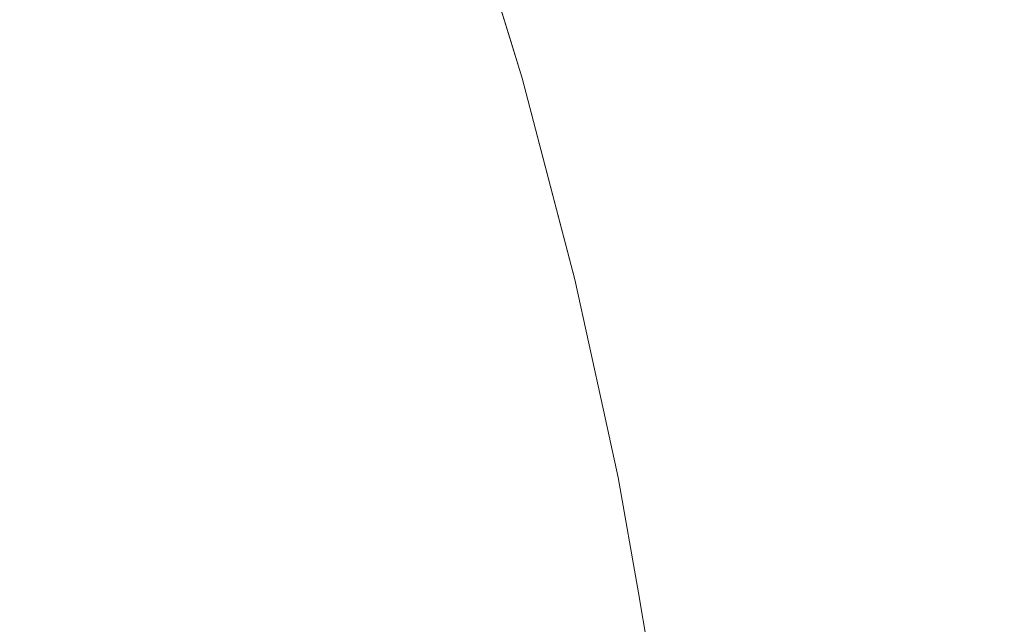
# Model space of a CAD drawing. Header units: centimetres. Extents: x -62 to 63, y 4 to 6.
# Tile 245 of 256: x -20.01276 to -20.00368, y 5.9072 to 5.91277. Entities that reach past the tile are written whole.
import ezdxf

# ---------------------------------------------------------------- set-up
doc = ezdxf.new("R2010")
doc.units = ezdxf.units.CM
doc.header["$LTSCALE"] = 2.54
doc.layers.add('Lucido design-1', color=7, linetype='Continuous')

# ---------------------------------------------------------------- blocks, each defined once
blk = doc.blocks.new('Gruppo-4-1')
at = {"color": 7, "linetype": 'Continuous', "lineweight": 9}
for points, invisible_edges in [([(-20.009262, 5.9125577, -2276.9315244), (-20.0095269, 5.9134281, -2276.9315244), (-20.0092152, 5.9134459, -2276.9299706), (-20.00895, 5.9125743, -2276.9299706)], 15), ([(-20.00895, 5.9125743, -2276.9299706), (-20.0092152, 5.9134459, -2276.9299706), (-20.0089599, 5.9134604, -2276.9284139), (-20.0086943, 5.9125879, -2276.9284139)], 15), ([(-20.0086943, 5.9125879, -2276.9284139), (-20.0089599, 5.9134604, -2276.9284139), (-20.0087611, 5.9134718, -2276.9268549), (-20.0084953, 5.9125985, -2276.9268549)], 15), ([(-20.0084953, 5.9125985, -2276.9268549), (-20.0087611, 5.9134718, -2276.9268549), (-20.008619, 5.9134799, -2276.9252942), (-20.0083531, 5.912606, -2276.9252942)], 15), ([(-20.0083531, 5.912606, -2276.9252942), (-20.008619, 5.9134799, -2276.9252942), (-20.0085337, 5.9134847, -2276.9237324), (-20.0082677, 5.9126106, -2276.9237324)], 15), ([(-20.0082677, 5.9126106, -2276.9237324), (-20.0085337, 5.9134847, -2276.9237324), (-20.008514, 5.9134836, -2276.92217), (-20.0082456, 5.9126101, -2276.92217)], 11), ([(-20.0081279, 5.9122274, -2276.72217), (-20.008514, 5.9134836, -2276.72217), (-20.0084763, 5.9134863, -2276.7205937), (-20.0082103, 5.9126121, -2276.7205955)], 14), ([(-20.0082456, 5.9126101, -2276.92217), (-20.008514, 5.9134836, -2276.92217), (-20.008514, 5.9134836, -2276.72217), (-20.0081279, 5.9122274, -2276.72217)], 10), ([(-20.0082103, 5.9126121, -2276.7205955), (-20.0084763, 5.9134863, -2276.7205937), (-20.0083894, 5.9134863, -2276.7190181), (-20.0081235, 5.9126121, -2276.7190216)], 15), ([(-20.0081235, 5.9126121, -2276.7190216), (-20.0083894, 5.9134863, -2276.7190181), (-20.0082448, 5.9134863, -2276.7174436), (-20.0079791, 5.9126121, -2276.7174489)], 15), ([(-20.0079791, 5.9126121, -2276.7174489), (-20.0082448, 5.9134863, -2276.7174436), (-20.0080425, 5.9134863, -2276.7158708), (-20.0077769, 5.9126121, -2276.7158779)], 15), ([(-20.0077769, 5.9126121, -2276.7158779), (-20.0080425, 5.9134863, -2276.7158708), (-20.0077825, 5.9134863, -2276.7143003), (-20.0075173, 5.9126121, -2276.7143092)], 15), ([(-20.0075173, 5.9126121, -2276.7143092), (-20.0077825, 5.9134863, -2276.7143003), (-20.0074653, 5.9134863, -2276.7127327), (-20.0072004, 5.9126121, -2276.7127433)], 15), ([(-20.0072004, 5.9126121, -2276.7127433), (-20.0074653, 5.9134863, -2276.7127327), (-20.0070909, 5.9134863, -2276.7111686), (-20.0068264, 5.9126121, -2276.7111809)], 15), ([(-20.0068264, 5.9126121, -2276.7111809), (-20.0070909, 5.9134863, -2276.7111686), (-20.0066596, 5.9134863, -2276.7096084), (-20.0063956, 5.9126121, -2276.7096225)], 15), ([(-20.0063956, 5.9126121, -2276.7096225), (-20.0066596, 5.9134863, -2276.7096084), (-20.0061717, 5.9134863, -2276.7080528), (-20.0059083, 5.9126121, -2276.7080687)], 15), ([(-20.0059083, 5.9126121, -2276.7080687), (-20.0061717, 5.9134863, -2276.7080528), (-20.0056277, 5.9134863, -2276.7065023), (-20.0053649, 5.9126121, -2276.7065199)], 15), ([(-20.0053649, 5.9126121, -2276.7065199), (-20.0056277, 5.9134863, -2276.7065023), (-20.0050278, 5.9134863, -2276.7049575), (-20.0047657, 5.9126121, -2276.7049768)], 15), ([(-20.0047657, 5.9126121, -2276.7049768), (-20.0050278, 5.9134863, -2276.7049575), (-20.0043726, 5.9134863, -2276.7034188), (-20.0041112, 5.9126121, -2276.7034399)], 15), ([(-20.0041112, 5.9126121, -2276.7034399), (-20.0043726, 5.9134863, -2276.7034188), (-20.0036625, 5.9134863, -2276.7018869), (-20.0034019, 5.9126121, -2276.7019097)], 15), ([(-20.0110694, 5.9124617, -2276.9377002), (-20.0113322, 5.9133253, -2276.9377002), (-20.0107978, 5.9133557, -2276.9361633), (-20.0105343, 5.9124901, -2276.9361633)], 15), ([(-20.0105343, 5.9124901, -2276.9361633), (-20.0107978, 5.9133557, -2276.9361633), (-20.0103185, 5.913383, -2276.9346213), (-20.0100545, 5.9125156, -2276.9346213)], 15), ([(-20.0100545, 5.9125156, -2276.9346213), (-20.0103185, 5.913383, -2276.9346213), (-20.0098948, 5.9134072, -2276.9330749), (-20.0096303, 5.9125382, -2276.9330749)], 15), ([(-20.0096303, 5.9125382, -2276.9330749), (-20.0098948, 5.9134072, -2276.9330749), (-20.0095269, 5.9134281, -2276.9315244), (-20.009262, 5.9125577, -2276.9315244)], 15), ([(62.9783782, 5.9100224, -2276.2226704), (62.9783782, 5.9132646, -2276.2230255), (-61.851453, 5.9132646, -2276.2230255), (-61.851453, 5.9089276, -2276.2225505)], 10), ([(-20.0123039, 5.912396, -2276.9407566), (-20.0125653, 5.913255, -2276.9407566), (-20.0119216, 5.9132917, -2276.9392315), (-20.0116594, 5.9124303, -2276.9392315)], 15), ([(-20.0116594, 5.9124303, -2276.9392315), (-20.0119216, 5.9132917, -2276.9392315), (-20.0113322, 5.9133253, -2276.9377002), (-20.0110694, 5.9124617, -2276.9377002)], 15), ([(-20.0130024, 5.9123589, -2276.9422751), (-20.013263, 5.9132153, -2276.9422751), (-20.0125653, 5.913255, -2276.9407566), (-20.0123039, 5.912396, -2276.9407566)], 15), ([(-20.0096303, 5.9125382, -2276.9330749), (-20.0093857, 5.9116749, -2276.9330749), (-20.0098104, 5.9116539, -2276.9346213), (-20.0100545, 5.9125156, -2276.9346213)], 15), ([(-20.009262, 5.9125577, -2276.9315244), (-20.0090171, 5.9116931, -2276.9315244), (-20.0093857, 5.9116749, -2276.9330749), (-20.0096303, 5.9125382, -2276.9330749)], 15), ([(-20.00895, 5.9125743, -2276.9299706), (-20.0087047, 5.9117085, -2276.9299706), (-20.0090171, 5.9116931, -2276.9315244), (-20.009262, 5.9125577, -2276.9315244)], 15), ([(-20.0086943, 5.9125879, -2276.9284139), (-20.0084488, 5.9117212, -2276.9284139), (-20.0087047, 5.9117085, -2276.9299706), (-20.00895, 5.9125743, -2276.9299706)], 15), ([(-20.0084953, 5.9125985, -2276.9268549), (-20.0082495, 5.911731, -2276.9268549), (-20.0084488, 5.9117212, -2276.9284139), (-20.0086943, 5.9125879, -2276.9284139)], 15), ([(-20.0083531, 5.912606, -2276.9252942), (-20.0081071, 5.911738, -2276.9252942), (-20.0082495, 5.911731, -2276.9268549), (-20.0084953, 5.9125985, -2276.9268549)], 15), ([(-20.0082677, 5.9126106, -2276.9237324), (-20.0080216, 5.9117423, -2276.9237324), (-20.0081071, 5.911738, -2276.9252942), (-20.0083531, 5.912606, -2276.9252942)], 15), ([(-20.0082456, 5.9126101, -2276.92217), (-20.0081279, 5.9122274, -2276.92217), (-20.0080216, 5.9117423, -2276.9237324), (-20.0082677, 5.9126106, -2276.9237324)], 14), ([(-20.0081279, 5.9122274, -2276.72217), (-20.0081279, 5.9122274, -2276.92217), (-20.0082456, 5.9126101, -2276.92217)], 9), ([(-20.0081235, 5.9126121, -2276.7190216), (-20.0078776, 5.9117437, -2276.7190249), (-20.0079642, 5.9117437, -2276.7205971), (-20.0082103, 5.9126121, -2276.7205955)], 15), ([(-20.0082103, 5.9126121, -2276.7205955), (-20.0079642, 5.9117437, -2276.7205971), (-20.0081279, 5.9122274, -2276.72217)], 11), ([(-20.0079791, 5.9126121, -2276.7174489), (-20.0077333, 5.9117437, -2276.7174538), (-20.0078776, 5.9117437, -2276.7190249), (-20.0081235, 5.9126121, -2276.7190216)], 15), ([(-20.0077769, 5.9126121, -2276.7158779), (-20.0075314, 5.9117437, -2276.7158844), (-20.0077333, 5.9117437, -2276.7174538), (-20.0079791, 5.9126121, -2276.7174489)], 15), ([(-20.0075173, 5.9126121, -2276.7143092), (-20.007272, 5.9117437, -2276.7143173), (-20.0075314, 5.9117437, -2276.7158844), (-20.0077769, 5.9126121, -2276.7158779)], 15), ([(-20.0072004, 5.9126121, -2276.7127433), (-20.0069554, 5.9117437, -2276.7127531), (-20.007272, 5.9117437, -2276.7143173), (-20.0075173, 5.9126121, -2276.7143092)], 15), ([(-20.0068264, 5.9126121, -2276.7111809), (-20.0065818, 5.9117437, -2276.7111923), (-20.0069554, 5.9117437, -2276.7127531), (-20.0072004, 5.9126121, -2276.7127433)], 15), ([(-20.0063956, 5.9126121, -2276.7096225), (-20.0061515, 5.9117437, -2276.7096355), (-20.0065818, 5.9117437, -2276.7111923), (-20.0068264, 5.9126121, -2276.7111809)], 15), ([(-20.0059083, 5.9126121, -2276.7080687), (-20.0056647, 5.9117437, -2276.7080833), (-20.0061515, 5.9117437, -2276.7096355), (-20.0063956, 5.9126121, -2276.7096225)], 15), ([(-20.0053649, 5.9126121, -2276.7065199), (-20.0051218, 5.9117437, -2276.7065362), (-20.0056647, 5.9117437, -2276.7080833), (-20.0059083, 5.9126121, -2276.7080687)], 15), ([(-20.0047657, 5.9126121, -2276.7049768), (-20.0045233, 5.9117437, -2276.7049947), (-20.0051218, 5.9117437, -2276.7065362), (-20.0053649, 5.9126121, -2276.7065199)], 15), ([(-20.0041112, 5.9126121, -2276.7034399), (-20.0038694, 5.9117437, -2276.7034593), (-20.0045233, 5.9117437, -2276.7049947), (-20.0047657, 5.9126121, -2276.7049768)], 15), ([(-20.0034019, 5.9126121, -2276.7019097), (-20.0031608, 5.9117437, -2276.7019307), (-20.0038694, 5.9117437, -2276.7034593), (-20.0041112, 5.9126121, -2276.7034399)], 15), ([(-20.0110694, 5.9124617, -2276.9377002), (-20.0108264, 5.9116037, -2276.9377002), (-20.011417, 5.9115746, -2276.9392315), (-20.0116594, 5.9124303, -2276.9392315)], 15), ([(-20.0105343, 5.9124901, -2276.9361633), (-20.0102907, 5.9116302, -2276.9361633), (-20.0108264, 5.9116037, -2276.9377002), (-20.0110694, 5.9124617, -2276.9377002)], 15), ([(-20.0100545, 5.9125156, -2276.9346213), (-20.0098104, 5.9116539, -2276.9346213), (-20.0102907, 5.9116302, -2276.9361633), (-20.0105343, 5.9124901, -2276.9361633)], 15), ([(-20.0123039, 5.912396, -2276.9407566), (-20.0120621, 5.9115427, -2276.9407566), (-20.0127613, 5.9115082, -2276.9422751), (-20.0130024, 5.9123589, -2276.9422751)], 15), ([(-20.0116594, 5.9124303, -2276.9392315), (-20.011417, 5.9115746, -2276.9392315), (-20.0120621, 5.9115427, -2276.9407566), (-20.0123039, 5.912396, -2276.9407566)], 15), ([(-20.0081279, 5.9122274, -2276.72217), (-20.0076415, 5.9103729, -2276.72217), (-20.0076415, 5.9103729, -2276.92217), (-20.0077743, 5.910879, -2276.92217)], 10), ([(-20.0077743, 5.910879, -2276.92217), (-20.0081279, 5.9122274, -2276.92217), (-20.0081279, 5.9122274, -2276.72217)], 10), ([(-20.0076415, 5.9103729, -2276.72217), (-20.0081279, 5.9122274, -2276.72217), (-20.0079642, 5.9117437, -2276.7205971), (-20.0077378, 5.9108811, -2276.7205986)], 14), ([(-20.0077951, 5.9108798, -2276.9237324), (-20.0080216, 5.9117423, -2276.9237324), (-20.0081279, 5.9122274, -2276.92217), (-20.0077743, 5.910879, -2276.92217)], 11), ([(-20.0084789, 5.9108485, -2276.9299706), (-20.0087047, 5.9117085, -2276.9299706), (-20.0084488, 5.9117212, -2276.9284139), (-20.0082227, 5.9108602, -2276.9284139)], 15), ([(-20.0082227, 5.9108602, -2276.9284139), (-20.0084488, 5.9117212, -2276.9284139), (-20.0082495, 5.911731, -2276.9268549), (-20.0080233, 5.9108693, -2276.9268549)], 15), ([(-20.0080233, 5.9108693, -2276.9268549), (-20.0082495, 5.911731, -2276.9268549), (-20.0081071, 5.911738, -2276.9252942), (-20.0078807, 5.9108759, -2276.9252942)], 15), ([(-20.0078807, 5.9108759, -2276.9252942), (-20.0081071, 5.911738, -2276.9252942), (-20.0080216, 5.9117423, -2276.9237324), (-20.0077951, 5.9108798, -2276.9237324)], 15), ([(-20.0077378, 5.9108811, -2276.7205986), (-20.0079642, 5.9117437, -2276.7205971), (-20.0078776, 5.9117437, -2276.7190249), (-20.0076512, 5.9108811, -2276.7190279)], 15), ([(-20.0076512, 5.9108811, -2276.7190279), (-20.0078776, 5.9117437, -2276.7190249), (-20.0077333, 5.9117437, -2276.7174538), (-20.007507, 5.9108811, -2276.7174583)], 15), ([(-20.007507, 5.9108811, -2276.7174583), (-20.0077333, 5.9117437, -2276.7174538), (-20.0075314, 5.9117437, -2276.7158844), (-20.0073053, 5.9108811, -2276.7158904)], 15), ([(-20.0073053, 5.9108811, -2276.7158904), (-20.0075314, 5.9117437, -2276.7158844), (-20.007272, 5.9117437, -2276.7143173), (-20.0070462, 5.9108811, -2276.7143248)], 15), ([(-20.0070462, 5.9108811, -2276.7143248), (-20.007272, 5.9117437, -2276.7143173), (-20.0069554, 5.9117437, -2276.7127531), (-20.0067299, 5.9108811, -2276.7127621)], 15), ([(-20.0067299, 5.9108811, -2276.7127621), (-20.0069554, 5.9117437, -2276.7127531), (-20.0065818, 5.9117437, -2276.7111923), (-20.0063567, 5.9108811, -2276.7112028)], 15), ([(-20.0063567, 5.9108811, -2276.7112028), (-20.0065818, 5.9117437, -2276.7111923), (-20.0061515, 5.9117437, -2276.7096355), (-20.0059267, 5.9108811, -2276.7096475)], 15), ([(-20.0059267, 5.9108811, -2276.7096475), (-20.0061515, 5.9117437, -2276.7096355), (-20.0056647, 5.9117437, -2276.7080833), (-20.0054404, 5.9108811, -2276.7080968)], 15), ([(-20.0054404, 5.9108811, -2276.7080968), (-20.0056647, 5.9117437, -2276.7080833), (-20.0051218, 5.9117437, -2276.7065362), (-20.0048981, 5.9108811, -2276.7065511)], 15), ([(-20.0048981, 5.9108811, -2276.7065511), (-20.0051218, 5.9117437, -2276.7065362), (-20.0045233, 5.9117437, -2276.7049947), (-20.0043001, 5.9108811, -2276.7050111)], 15), ([(-20.0043001, 5.9108811, -2276.7050111), (-20.0045233, 5.9117437, -2276.7049947), (-20.0038694, 5.9117437, -2276.7034593), (-20.0036469, 5.9108811, -2276.7034772)], 15), ([(-20.0036469, 5.9108811, -2276.7034772), (-20.0038694, 5.9117437, -2276.7034593), (-20.0031608, 5.9117437, -2276.7019307), (-20.002939, 5.9108811, -2276.7019501)], 15), ([(-20.0106026, 5.9107516, -2276.9377002), (-20.0108264, 5.9116037, -2276.9377002), (-20.0102907, 5.9116302, -2276.9361633), (-20.0100664, 5.9107761, -2276.9361633)], 15), ([(-20.0100664, 5.9107761, -2276.9361633), (-20.0102907, 5.9116302, -2276.9361633), (-20.0098104, 5.9116539, -2276.9346213), (-20.0095856, 5.910798, -2276.9346213)], 15), ([(-20.0095856, 5.910798, -2276.9346213), (-20.0098104, 5.9116539, -2276.9346213), (-20.0093857, 5.9116749, -2276.9330749), (-20.0091606, 5.9108174, -2276.9330749)], 15), ([(-20.0091606, 5.9108174, -2276.9330749), (-20.0093857, 5.9116749, -2276.9330749), (-20.0090171, 5.9116931, -2276.9315244), (-20.0087916, 5.9108343, -2276.9315244)], 15), ([(-20.0087916, 5.9108343, -2276.9315244), (-20.0090171, 5.9116931, -2276.9315244), (-20.0087047, 5.9117085, -2276.9299706), (-20.0084789, 5.9108485, -2276.9299706)], 15), ([(-20.0125395, 5.9106632, -2276.9422751), (-20.0127613, 5.9115082, -2276.9422751), (-20.0120621, 5.9115427, -2276.9407566), (-20.0118396, 5.9106952, -2276.9407566)], 15), ([(-20.0118396, 5.9106952, -2276.9407566), (-20.0120621, 5.9115427, -2276.9407566), (-20.011417, 5.9115746, -2276.9392315), (-20.0111938, 5.9107246, -2276.9392315)], 15), ([(-20.0111938, 5.9107246, -2276.9392315), (-20.011417, 5.9115746, -2276.9392315), (-20.0108264, 5.9116037, -2276.9377002), (-20.0106026, 5.9107516, -2276.9377002)], 15), ([(-20.013293, 5.9106288, -2276.9437864), (-20.0135141, 5.911471, -2276.9437864), (-20.0127613, 5.9115082, -2276.9422751), (-20.0125395, 5.9106632, -2276.9422751)], 15), ([(-20.0091606, 5.9108174, -2276.9330749), (-20.0089545, 5.9099658, -2276.9330749), (-20.0093799, 5.909948, -2276.9346213), (-20.0095856, 5.910798, -2276.9346213)], 15), ([(-20.0087916, 5.9108343, -2276.9315244), (-20.0085851, 5.9099813, -2276.9315244), (-20.0089545, 5.9099658, -2276.9330749), (-20.0091606, 5.9108174, -2276.9330749)], 15), ([(-20.0084789, 5.9108485, -2276.9299706), (-20.0082721, 5.9099944, -2276.9299706), (-20.0085851, 5.9099813, -2276.9315244), (-20.0087916, 5.9108343, -2276.9315244)], 15), ([(-20.0082227, 5.9108602, -2276.9284139), (-20.0080158, 5.9100052, -2276.9284139), (-20.0082721, 5.9099944, -2276.9299706), (-20.0084789, 5.9108485, -2276.9299706)], 15), ([(-20.0080233, 5.9108693, -2276.9268549), (-20.0078162, 5.9100136, -2276.9268549), (-20.0080158, 5.9100052, -2276.9284139), (-20.0082227, 5.9108602, -2276.9284139)], 15), ([(-20.0078807, 5.9108759, -2276.9252942), (-20.0076735, 5.9100195, -2276.9252942), (-20.0078162, 5.9100136, -2276.9268549), (-20.0080233, 5.9108693, -2276.9268549)], 15), ([(-20.0077951, 5.9108798, -2276.9237324), (-20.0075878, 5.9100231, -2276.9237324), (-20.0076735, 5.9100195, -2276.9252942), (-20.0078807, 5.9108759, -2276.9252942)], 15), ([(-20.0077743, 5.910879, -2276.92217), (-20.0076415, 5.9103729, -2276.92217), (-20.0075878, 5.9100231, -2276.9237324), (-20.0077951, 5.9108798, -2276.9237324)], 14), ([(-20.0076512, 5.9108811, -2276.7190279), (-20.007444, 5.9100243, -2276.7190307), (-20.0075304, 5.9100243, -2276.7206), (-20.0077378, 5.9108811, -2276.7205986)], 15), ([(-20.0077378, 5.9108811, -2276.7205986), (-20.0075304, 5.9100243, -2276.7206), (-20.0076415, 5.9103729, -2276.72217)], 11), ([(-20.007507, 5.9108811, -2276.7174583), (-20.0072999, 5.9100243, -2276.7174624), (-20.007444, 5.9100243, -2276.7190307), (-20.0076512, 5.9108811, -2276.7190279)], 15), ([(-20.0073053, 5.9108811, -2276.7158904), (-20.0070984, 5.9100243, -2276.7158959), (-20.0072999, 5.9100243, -2276.7174624), (-20.007507, 5.9108811, -2276.7174583)], 15), ([(-20.0070462, 5.9108811, -2276.7143248), (-20.0068395, 5.9100243, -2276.7143317), (-20.0070984, 5.9100243, -2276.7158959), (-20.0073053, 5.9108811, -2276.7158904)], 15), ([(-20.0067299, 5.9108811, -2276.7127621), (-20.0065235, 5.9100243, -2276.7127704), (-20.0068395, 5.9100243, -2276.7143317), (-20.0070462, 5.9108811, -2276.7143248)], 15), ([(-20.0063567, 5.9108811, -2276.7112028), (-20.0061506, 5.9100243, -2276.7112125), (-20.0065235, 5.9100243, -2276.7127704), (-20.0067299, 5.9108811, -2276.7127621)], 15), ([(-20.0059267, 5.9108811, -2276.7096475), (-20.005721, 5.9100243, -2276.7096585), (-20.0061506, 5.9100243, -2276.7112125), (-20.0063567, 5.9108811, -2276.7112028)], 15), ([(-20.0054404, 5.9108811, -2276.7080968), (-20.0052351, 5.9100243, -2276.7081091), (-20.005721, 5.9100243, -2276.7096585), (-20.0059267, 5.9108811, -2276.7096475)], 15), ([(-20.0048981, 5.9108811, -2276.7065511), (-20.0046932, 5.9100243, -2276.7065648), (-20.0052351, 5.9100243, -2276.7081091), (-20.0054404, 5.9108811, -2276.7080968)], 15), ([(-20.0043001, 5.9108811, -2276.7050111), (-20.0040958, 5.9100243, -2276.7050261), (-20.0046932, 5.9100243, -2276.7065648), (-20.0048981, 5.9108811, -2276.7065511)], 15), ([(-20.0036469, 5.9108811, -2276.7034772), (-20.0034432, 5.9100243, -2276.7034936), (-20.0040958, 5.9100243, -2276.7050261), (-20.0043001, 5.9108811, -2276.7050111)], 15), ([(-20.0111938, 5.9107246, -2276.9392315), (-20.0109895, 5.9098805, -2276.9392315), (-20.0116358, 5.9098534, -2276.9407566), (-20.0118396, 5.9106952, -2276.9407566)], 15), ([(-20.0106026, 5.9107516, -2276.9377002), (-20.0103978, 5.9099053, -2276.9377002), (-20.0109895, 5.9098805, -2276.9392315), (-20.0111938, 5.9107246, -2276.9392315)], 15), ([(-20.0100664, 5.9107761, -2276.9361633), (-20.0098611, 5.9099278, -2276.9361633), (-20.0103978, 5.9099053, -2276.9377002), (-20.0106026, 5.9107516, -2276.9377002)], 15), ([(-20.0095856, 5.910798, -2276.9346213), (-20.0093799, 5.909948, -2276.9346213), (-20.0098611, 5.9099278, -2276.9361633), (-20.0100664, 5.9107761, -2276.9361633)], 15), ([(-20.0125395, 5.9106632, -2276.9422751), (-20.0123364, 5.909824, -2276.9422751), (-20.0130905, 5.9097923, -2276.9437864), (-20.013293, 5.9106288, -2276.9437864)], 15), ([(-20.0118396, 5.9106952, -2276.9407566), (-20.0116358, 5.9098534, -2276.9407566), (-20.0123364, 5.909824, -2276.9422751), (-20.0125395, 5.9106632, -2276.9422751)], 15), ([(-20.0073792, 5.9091717, -2276.92217), (-20.0076415, 5.9103729, -2276.92217), (-20.0076415, 5.9103729, -2276.72217), (-20.0073792, 5.9091717, -2276.72217)], 10), ([(-20.0073792, 5.9091717, -2276.72217), (-20.0076415, 5.9103729, -2276.72217), (-20.0075304, 5.9100243, -2276.7206), (-20.0073419, 5.9091735, -2276.7206013)], 14), ([(-20.0073993, 5.9091724, -2276.9237324), (-20.0075878, 5.9100231, -2276.9237324), (-20.0076415, 5.9103729, -2276.92217), (-20.0073792, 5.9091717, -2276.92217)], 11), ([(-61.851453, 5.9089276, -2276.2225505), (62.9783782, 5.9089276, -2276.2225505), (62.9783782, 5.9100224, -2276.2226704)], 9), ([(-20.0083974, 5.9091342, -2276.9315244), (-20.0085851, 5.9099813, -2276.9315244), (-20.0082721, 5.9099944, -2276.9299706), (-20.0080841, 5.9091462, -2276.9299706)], 15), ([(-20.0080841, 5.9091462, -2276.9299706), (-20.0082721, 5.9099944, -2276.9299706), (-20.0080158, 5.9100052, -2276.9284139), (-20.0078275, 5.909156, -2276.9284139)], 15), ([(-20.0078275, 5.909156, -2276.9284139), (-20.0080158, 5.9100052, -2276.9284139), (-20.0078162, 5.9100136, -2276.9268549), (-20.0076278, 5.9091637, -2276.9268549)], 15), ([(-20.0076278, 5.9091637, -2276.9268549), (-20.0078162, 5.9100136, -2276.9268549), (-20.0076735, 5.9100195, -2276.9252942), (-20.007485, 5.9091692, -2276.9252942)], 15), ([(-20.007485, 5.9091692, -2276.9252942), (-20.0076735, 5.9100195, -2276.9252942), (-20.0075878, 5.9100231, -2276.9237324), (-20.0073993, 5.9091724, -2276.9237324)], 15), ([(-20.0073419, 5.9091735, -2276.7206013), (-20.0075304, 5.9100243, -2276.7206), (-20.007444, 5.9100243, -2276.7190307), (-20.0072555, 5.9091735, -2276.7190332)], 15), ([(-20.0072555, 5.9091735, -2276.7190332), (-20.007444, 5.9100243, -2276.7190307), (-20.0072999, 5.9100243, -2276.7174624), (-20.0071115, 5.9091735, -2276.7174662)], 15), ([(-20.0071115, 5.9091735, -2276.7174662), (-20.0072999, 5.9100243, -2276.7174624), (-20.0070984, 5.9100243, -2276.7158959), (-20.0069101, 5.9091735, -2276.7159009)], 15), ([(-20.0069101, 5.9091735, -2276.7159009), (-20.0070984, 5.9100243, -2276.7158959), (-20.0068395, 5.9100243, -2276.7143317), (-20.0066515, 5.9091735, -2276.714338)], 15), ([(-20.0066515, 5.9091735, -2276.714338), (-20.0068395, 5.9100243, -2276.7143317), (-20.0065235, 5.9100243, -2276.7127704), (-20.0063357, 5.9091735, -2276.7127779)], 15), ([(-20.0063357, 5.9091735, -2276.7127779), (-20.0065235, 5.9100243, -2276.7127704), (-20.0061506, 5.9100243, -2276.7112125), (-20.0059631, 5.9091735, -2276.7112212)], 15), ([(-20.0059631, 5.9091735, -2276.7112212), (-20.0061506, 5.9100243, -2276.7112125), (-20.005721, 5.9100243, -2276.7096585), (-20.0055339, 5.9091735, -2276.7096685)], 15), ([(-20.0055339, 5.9091735, -2276.7096685), (-20.005721, 5.9100243, -2276.7096585), (-20.0052351, 5.9100243, -2276.7081091), (-20.0050484, 5.9091735, -2276.7081203)], 15), ([(-20.0050484, 5.9091735, -2276.7081203), (-20.0052351, 5.9100243, -2276.7081091), (-20.0046932, 5.9100243, -2276.7065648), (-20.0045069, 5.9091735, -2276.7065773)], 15), ([(-20.0045069, 5.9091735, -2276.7065773), (-20.0046932, 5.9100243, -2276.7065648), (-20.0040958, 5.9100243, -2276.7050261), (-20.00391, 5.9091735, -2276.7050398)], 15), ([(-20.00391, 5.9091735, -2276.7050398), (-20.0040958, 5.9100243, -2276.7050261), (-20.0034432, 5.9100243, -2276.7034936), (-20.0032579, 5.9091735, -2276.7035085)], 15), ([(-20.0108037, 5.9090421, -2276.9392315), (-20.0109895, 5.9098805, -2276.9392315), (-20.0103978, 5.9099053, -2276.9377002), (-20.0102115, 5.9090648, -2276.9377002)], 15), ([(-20.0102115, 5.9090648, -2276.9377002), (-20.0103978, 5.9099053, -2276.9377002), (-20.0098611, 5.9099278, -2276.9361633), (-20.0096744, 5.9090854, -2276.9361633)], 15), ([(-20.0096744, 5.9090854, -2276.9361633), (-20.0098611, 5.9099278, -2276.9361633), (-20.0093799, 5.909948, -2276.9346213), (-20.0091928, 5.9091038, -2276.9346213)], 15), ([(-20.0091928, 5.9091038, -2276.9346213), (-20.0093799, 5.909948, -2276.9346213), (-20.0089545, 5.9099658, -2276.9330749), (-20.008767, 5.9091201, -2276.9330749)], 15), ([(-20.008767, 5.9091201, -2276.9330749), (-20.0089545, 5.9099658, -2276.9330749), (-20.0085851, 5.9099813, -2276.9315244), (-20.0083974, 5.9091342, -2276.9315244)], 15), ([(-20.0129064, 5.9089617, -2276.9437864), (-20.0130905, 5.9097923, -2276.9437864), (-20.0123364, 5.909824, -2276.9422751), (-20.0121516, 5.9089905, -2276.9422751)], 15), ([(-20.0121516, 5.9089905, -2276.9422751), (-20.0123364, 5.909824, -2276.9422751), (-20.0116358, 5.9098534, -2276.9407566), (-20.0114506, 5.9090174, -2276.9407566)], 15), ([(-20.0114506, 5.9090174, -2276.9407566), (-20.0116358, 5.9098534, -2276.9407566), (-20.0109895, 5.9098805, -2276.9392315), (-20.0108037, 5.9090421, -2276.9392315)], 15), ([(-20.0096744, 5.9090854, -2276.9361633), (-20.0095058, 5.9082488, -2276.9361633), (-20.0100433, 5.9082302, -2276.9377002), (-20.0102115, 5.9090648, -2276.9377002)], 15), ([(-20.0091928, 5.9091038, -2276.9346213), (-20.0090239, 5.9082655, -2276.9346213), (-20.0095058, 5.9082488, -2276.9361633), (-20.0096744, 5.9090854, -2276.9361633)], 15), ([(-20.008767, 5.9091201, -2276.9330749), (-20.0085978, 5.9082803, -2276.9330749), (-20.0090239, 5.9082655, -2276.9346213), (-20.0091928, 5.9091038, -2276.9346213)], 15), ([(-20.0083974, 5.9091342, -2276.9315244), (-20.0082279, 5.9082931, -2276.9315244), (-20.0085978, 5.9082803, -2276.9330749), (-20.008767, 5.9091201, -2276.9330749)], 15), ([(-20.0080841, 5.9091462, -2276.9299706), (-20.0079144, 5.9083039, -2276.9299706), (-20.0082279, 5.9082931, -2276.9315244), (-20.0083974, 5.9091342, -2276.9315244)], 15), ([(-20.0078275, 5.909156, -2276.9284139), (-20.0076577, 5.9083128, -2276.9284139), (-20.0079144, 5.9083039, -2276.9299706), (-20.0080841, 5.9091462, -2276.9299706)], 15), ([(-20.0076278, 5.9091637, -2276.9268549), (-20.0074577, 5.9083198, -2276.9268549), (-20.0076577, 5.9083128, -2276.9284139), (-20.0078275, 5.909156, -2276.9284139)], 15), ([(-20.007485, 5.9091692, -2276.9252942), (-20.0073149, 5.9083247, -2276.9252942), (-20.0074577, 5.9083198, -2276.9268549), (-20.0076278, 5.9091637, -2276.9268549)], 15), ([(-20.0073993, 5.9091724, -2276.9237324), (-20.0072291, 5.9083277, -2276.9237324), (-20.0073149, 5.9083247, -2276.9252942), (-20.007485, 5.9091692, -2276.9252942)], 15), ([(-20.0073792, 5.9091717, -2276.92217), (-20.0072434, 5.9085501, -2276.92217), (-20.0072291, 5.9083277, -2276.9237324), (-20.0073993, 5.9091724, -2276.9237324)], 14), ([(-20.0073419, 5.9091735, -2276.7206013), (-20.0071717, 5.9083287, -2276.7206024), (-20.0072434, 5.9085501, -2276.72217), (-20.0073792, 5.9091717, -2276.72217)], 11), ([(-20.0073792, 5.9091717, -2276.72217), (-20.0072434, 5.9085501, -2276.72217), (-20.0072434, 5.9085501, -2276.92217), (-20.0073792, 5.9091717, -2276.92217)], 10), ([(-20.0072555, 5.9091735, -2276.7190332), (-20.0070853, 5.9083287, -2276.7190354), (-20.0071717, 5.9083287, -2276.7206024), (-20.0073419, 5.9091735, -2276.7206013)], 15), ([(-20.0071115, 5.9091735, -2276.7174662), (-20.0069415, 5.9083287, -2276.7174696), (-20.0070853, 5.9083287, -2276.7190354), (-20.0072555, 5.9091735, -2276.7190332)], 15), ([(-20.0069101, 5.9091735, -2276.7159009), (-20.0067403, 5.9083287, -2276.7159055), (-20.0069415, 5.9083287, -2276.7174696), (-20.0071115, 5.9091735, -2276.7174662)], 15), ([(-20.0066515, 5.9091735, -2276.714338), (-20.0064818, 5.9083287, -2276.7143436), (-20.0067403, 5.9083287, -2276.7159055), (-20.0069101, 5.9091735, -2276.7159009)], 15), ([(-20.0063357, 5.9091735, -2276.7127779), (-20.0061662, 5.9083287, -2276.7127847), (-20.0064818, 5.9083287, -2276.7143436), (-20.0066515, 5.9091735, -2276.714338)], 15), ([(-20.0059631, 5.9091735, -2276.7112212), (-20.0057939, 5.9083287, -2276.7112291), (-20.0061662, 5.9083287, -2276.7127847), (-20.0063357, 5.9091735, -2276.7127779)], 15), ([(-20.0055339, 5.9091735, -2276.7096685), (-20.005365, 5.9083287, -2276.7096775), (-20.0057939, 5.9083287, -2276.7112291), (-20.0059631, 5.9091735, -2276.7112212)], 15), ([(-20.0050484, 5.9091735, -2276.7081203), (-20.0048798, 5.9083287, -2276.7081305), (-20.005365, 5.9083287, -2276.7096775), (-20.0055339, 5.9091735, -2276.7096685)], 15), ([(-20.0045069, 5.9091735, -2276.7065773), (-20.0043388, 5.9083287, -2276.7065885), (-20.0048798, 5.9083287, -2276.7081305), (-20.0050484, 5.9091735, -2276.7081203)], 15), ([(-20.00391, 5.9091735, -2276.7050398), (-20.0037422, 5.9083287, -2276.7050522), (-20.0043388, 5.9083287, -2276.7065885), (-20.0045069, 5.9091735, -2276.7065773)], 15), ([(-20.0032579, 5.9091735, -2276.7035085), (-20.0030906, 5.9083287, -2276.703522), (-20.0037422, 5.9083287, -2276.7050522), (-20.00391, 5.9091735, -2276.7050398)], 15), ([(-20.0114506, 5.9090174, -2276.9407566), (-20.0112833, 5.9081872, -2276.9407566), (-20.0119849, 5.9081629, -2276.9422751), (-20.0121516, 5.9089905, -2276.9422751)], 15), ([(-20.0108037, 5.9090421, -2276.9392315), (-20.010636, 5.9082097, -2276.9392315), (-20.0112833, 5.9081872, -2276.9407566), (-20.0114506, 5.9090174, -2276.9407566)], 15), ([(-20.0102115, 5.9090648, -2276.9377002), (-20.0100433, 5.9082302, -2276.9377002), (-20.010636, 5.9082097, -2276.9392315), (-20.0108037, 5.9090421, -2276.9392315)], 15), ([(-61.851453, 5.9089276, -2276.2225505), (-61.851453, 5.9045739, -2276.2222651), (62.9783782, 5.9045739, -2276.2222651), (62.9783782, 5.9066554, -2276.2224016)], 10), ([(62.9783782, 5.9066554, -2276.2224016), (62.9783782, 5.9089276, -2276.2225505), (-61.851453, 5.9089276, -2276.2225505)], 10), ([(-20.0129064, 5.9089617, -2276.9437864), (-20.0127402, 5.9081368, -2276.9437864), (-20.0135488, 5.9081088, -2276.94529), (-20.0137144, 5.9089307, -2276.94529)], 15), ([(-20.0121516, 5.9089905, -2276.9422751), (-20.0119849, 5.9081629, -2276.9422751), (-20.0127402, 5.9081368, -2276.9437864), (-20.0129064, 5.9089617, -2276.9437864)], 15), ([(-20.0070572, 5.9074882, -2276.92217), (-20.0072434, 5.9085501, -2276.92217), (-20.0072434, 5.9085501, -2276.72217), (-20.0070572, 5.9074882, -2276.72217)], 10), ([(-20.0070572, 5.9074882, -2276.72217), (-20.0072434, 5.9085501, -2276.72217), (-20.0071717, 5.9083287, -2276.7206024), (-20.0070195, 5.9074898, -2276.7206034)], 14), ([(-20.0070768, 5.9074889, -2276.9237324), (-20.0072291, 5.9083277, -2276.9237324), (-20.0072434, 5.9085501, -2276.92217), (-20.0070572, 5.9074882, -2276.92217)], 11), ([(-20.0088728, 5.9074332, -2276.9346213), (-20.0090239, 5.9082655, -2276.9346213), (-20.0085978, 5.9082803, -2276.9330749), (-20.0084465, 5.9074464, -2276.9330749)], 15), ([(-20.0084465, 5.9074464, -2276.9330749), (-20.0085978, 5.9082803, -2276.9330749), (-20.0082279, 5.9082931, -2276.9315244), (-20.0080763, 5.9074579, -2276.9315244)], 15), ([(-20.0080763, 5.9074579, -2276.9315244), (-20.0082279, 5.9082931, -2276.9315244), (-20.0079144, 5.9083039, -2276.9299706), (-20.0077627, 5.9074676, -2276.9299706)], 15), ([(-20.0077627, 5.9074676, -2276.9299706), (-20.0079144, 5.9083039, -2276.9299706), (-20.0076577, 5.9083128, -2276.9284139), (-20.0075057, 5.9074756, -2276.9284139)], 15), ([(-20.0075057, 5.9074756, -2276.9284139), (-20.0076577, 5.9083128, -2276.9284139), (-20.0074577, 5.9083198, -2276.9268549), (-20.0073057, 5.9074818, -2276.9268549)], 15), ([(-20.0073057, 5.9074818, -2276.9268549), (-20.0074577, 5.9083198, -2276.9268549), (-20.0073149, 5.9083247, -2276.9252942), (-20.0071627, 5.9074862, -2276.9252942)], 15), ([(-20.0071627, 5.9074862, -2276.9252942), (-20.0073149, 5.9083247, -2276.9252942), (-20.0072291, 5.9083277, -2276.9237324), (-20.0070768, 5.9074889, -2276.9237324)], 15), ([(-20.0070195, 5.9074898, -2276.7206034), (-20.0071717, 5.9083287, -2276.7206024), (-20.0070853, 5.9083287, -2276.7190354), (-20.0069332, 5.9074898, -2276.7190374)], 15), ([(-20.0069332, 5.9074898, -2276.7190374), (-20.0070853, 5.9083287, -2276.7190354), (-20.0069415, 5.9083287, -2276.7174696), (-20.0067894, 5.9074898, -2276.7174726)], 15), ([(-20.0067894, 5.9074898, -2276.7174726), (-20.0069415, 5.9083287, -2276.7174696), (-20.0067403, 5.9083287, -2276.7159055), (-20.0065883, 5.9074898, -2276.7159095)], 15), ([(-20.0065883, 5.9074898, -2276.7159095), (-20.0067403, 5.9083287, -2276.7159055), (-20.0064818, 5.9083287, -2276.7143436), (-20.00633, 5.9074898, -2276.7143487)], 15), ([(-20.00633, 5.9074898, -2276.7143487), (-20.0064818, 5.9083287, -2276.7143436), (-20.0061662, 5.9083287, -2276.7127847), (-20.0060147, 5.9074898, -2276.7127907)], 15), ([(-20.0060147, 5.9074898, -2276.7127907), (-20.0061662, 5.9083287, -2276.7127847), (-20.0057939, 5.9083287, -2276.7112291), (-20.0056426, 5.9074898, -2276.7112362)], 15), ([(-20.0056426, 5.9074898, -2276.7112362), (-20.0057939, 5.9083287, -2276.7112291), (-20.005365, 5.9083287, -2276.7096775), (-20.0052139, 5.9074898, -2276.7096856)], 15), ([(-20.0052139, 5.9074898, -2276.7096856), (-20.005365, 5.9083287, -2276.7096775), (-20.0048798, 5.9083287, -2276.7081305), (-20.0047291, 5.9074898, -2276.7081395)], 15), ([(-20.0047291, 5.9074898, -2276.7081395), (-20.0048798, 5.9083287, -2276.7081305), (-20.0043388, 5.9083287, -2276.7065885), (-20.0041884, 5.9074898, -2276.7065986)], 15), ([(-20.0041884, 5.9074898, -2276.7065986), (-20.0043388, 5.9083287, -2276.7065885), (-20.0037422, 5.9083287, -2276.7050522), (-20.0035922, 5.9074898, -2276.7050632)], 15), ([(-20.0035922, 5.9074898, -2276.7050632), (-20.0037422, 5.9083287, -2276.7050522), (-20.0030906, 5.9083287, -2276.703522), (-20.002941, 5.9074898, -2276.703534)], 15), ([(-20.0118357, 5.9073412, -2276.9422751), (-20.0119849, 5.9081629, -2276.9422751), (-20.0112833, 5.9081872, -2276.9407566), (-20.0111337, 5.907363, -2276.9407566)], 15), ([(-20.0111337, 5.907363, -2276.9407566), (-20.0112833, 5.9081872, -2276.9407566), (-20.010636, 5.9082097, -2276.9392315), (-20.0104859, 5.9073831, -2276.9392315)], 15), ([(-20.0104859, 5.9073831, -2276.9392315), (-20.010636, 5.9082097, -2276.9392315), (-20.0100433, 5.9082302, -2276.9377002), (-20.0098929, 5.9074015, -2276.9377002)], 15), ([(-20.0098929, 5.9074015, -2276.9377002), (-20.0100433, 5.9082302, -2276.9377002), (-20.0095058, 5.9082488, -2276.9361633), (-20.0093551, 5.9074182, -2276.9361633)], 15), ([(-20.0093551, 5.9074182, -2276.9361633), (-20.0095058, 5.9082488, -2276.9361633), (-20.0090239, 5.9082655, -2276.9346213), (-20.0088728, 5.9074332, -2276.9346213)], 15), ([(-20.0134006, 5.9072926, -2276.94529), (-20.0135488, 5.9081088, -2276.94529), (-20.0127402, 5.9081368, -2276.9437864), (-20.0125916, 5.9073177, -2276.9437864)], 15), ([(-20.0125916, 5.9073177, -2276.9437864), (-20.0127402, 5.9081368, -2276.9437864), (-20.0119849, 5.9081629, -2276.9422751), (-20.0118357, 5.9073412, -2276.9422751)], 15), ([(-20.0080763, 5.9074579, -2276.9315244), (-20.0079422, 5.9066287, -2276.9315244), (-20.0083126, 5.9066185, -2276.9330749), (-20.0084465, 5.9074464, -2276.9330749)], 15), ([(-20.0077627, 5.9074676, -2276.9299706), (-20.0076284, 5.9066373, -2276.9299706), (-20.0079422, 5.9066287, -2276.9315244), (-20.0080763, 5.9074579, -2276.9315244)], 15), ([(-20.0075057, 5.9074756, -2276.9284139), (-20.0073713, 5.9066443, -2276.9284139), (-20.0076284, 5.9066373, -2276.9299706), (-20.0077627, 5.9074676, -2276.9299706)], 15), ([(-20.0073057, 5.9074818, -2276.9268549), (-20.0071712, 5.9066498, -2276.9268549), (-20.0073713, 5.9066443, -2276.9284139), (-20.0075057, 5.9074756, -2276.9284139)], 15), ([(-20.0071627, 5.9074862, -2276.9252942), (-20.0070281, 5.9066538, -2276.9252942), (-20.0071712, 5.9066498, -2276.9268549), (-20.0073057, 5.9074818, -2276.9268549)], 15), ([(-20.0070768, 5.9074889, -2276.9237324), (-20.0069422, 5.9066561, -2276.9237324), (-20.0070281, 5.9066538, -2276.9252942), (-20.0071627, 5.9074862, -2276.9252942)], 15), ([(-20.0070572, 5.9074882, -2276.92217), (-20.0069284, 5.9067538, -2276.92217), (-20.0069422, 5.9066561, -2276.9237324), (-20.0070768, 5.9074889, -2276.9237324)], 14), ([(-20.0070195, 5.9074898, -2276.7206034), (-20.0068848, 5.9066569, -2276.7206043), (-20.0069284, 5.9067538, -2276.72217), (-20.0070572, 5.9074882, -2276.72217)], 11), ([(-20.0070572, 5.9074882, -2276.72217), (-20.0069284, 5.9067538, -2276.72217), (-20.0069284, 5.9067538, -2276.92217), (-20.0070572, 5.9074882, -2276.92217)], 10), ([(-20.0069332, 5.9074898, -2276.7190374), (-20.0067986, 5.9066569, -2276.7190392), (-20.0068848, 5.9066569, -2276.7206043), (-20.0070195, 5.9074898, -2276.7206034)], 15), ([(-20.0067894, 5.9074898, -2276.7174726), (-20.0066549, 5.9066569, -2276.7174753), (-20.0067986, 5.9066569, -2276.7190392), (-20.0069332, 5.9074898, -2276.7190374)], 15), ([(-20.0065883, 5.9074898, -2276.7159095), (-20.0064539, 5.9066569, -2276.7159131), (-20.0066549, 5.9066569, -2276.7174753), (-20.0067894, 5.9074898, -2276.7174726)], 15), ([(-20.00633, 5.9074898, -2276.7143487), (-20.0061957, 5.9066569, -2276.7143532), (-20.0064539, 5.9066569, -2276.7159131), (-20.0065883, 5.9074898, -2276.7159095)], 15), ([(-20.0060147, 5.9074898, -2276.7127907), (-20.0058806, 5.9066569, -2276.7127961), (-20.0061957, 5.9066569, -2276.7143532), (-20.00633, 5.9074898, -2276.7143487)], 15), ([(-20.0056426, 5.9074898, -2276.7112362), (-20.0055087, 5.9066569, -2276.7112424), (-20.0058806, 5.9066569, -2276.7127961), (-20.0060147, 5.9074898, -2276.7127907)], 15), ([(-20.0052139, 5.9074898, -2276.7096856), (-20.0050803, 5.9066569, -2276.7096927), (-20.0055087, 5.9066569, -2276.7112424), (-20.0056426, 5.9074898, -2276.7112362)], 15), ([(-20.0047291, 5.9074898, -2276.7081395), (-20.0045957, 5.9066569, -2276.7081476), (-20.0050803, 5.9066569, -2276.7096927), (-20.0052139, 5.9074898, -2276.7096856)], 15), ([(-20.0041884, 5.9074898, -2276.7065986), (-20.0040554, 5.9066569, -2276.7066075), (-20.0045957, 5.9066569, -2276.7081476), (-20.0047291, 5.9074898, -2276.7081395)], 15), ([(-20.0035922, 5.9074898, -2276.7050632), (-20.0034595, 5.9066569, -2276.705073), (-20.0040554, 5.9066569, -2276.7066075), (-20.0041884, 5.9074898, -2276.7065986)], 15), ([(-20.0111337, 5.907363, -2276.9407566), (-20.0110014, 5.9065446, -2276.9407566), (-20.0117038, 5.9065253, -2276.9422751), (-20.0118357, 5.9073412, -2276.9422751)], 15), ([(-20.0104859, 5.9073831, -2276.9392315), (-20.0103533, 5.9065624, -2276.9392315), (-20.0110014, 5.9065446, -2276.9407566), (-20.0111337, 5.907363, -2276.9407566)], 15), ([(-20.0098929, 5.9074015, -2276.9377002), (-20.0097599, 5.9065787, -2276.9377002), (-20.0103533, 5.9065624, -2276.9392315), (-20.0104859, 5.9073831, -2276.9392315)], 15), ([(-20.0093551, 5.9074182, -2276.9361633), (-20.0092218, 5.9065935, -2276.9361633), (-20.0097599, 5.9065787, -2276.9377002), (-20.0098929, 5.9074015, -2276.9377002)], 15), ([(-20.0088728, 5.9074332, -2276.9346213), (-20.0087392, 5.9066068, -2276.9346213), (-20.0092218, 5.9065935, -2276.9361633), (-20.0093551, 5.9074182, -2276.9361633)], 15), ([(-20.0084465, 5.9074464, -2276.9330749), (-20.0083126, 5.9066185, -2276.9330749), (-20.0087392, 5.9066068, -2276.9346213), (-20.0088728, 5.9074332, -2276.9346213)], 15), ([(-20.0125916, 5.9073177, -2276.9437864), (-20.0124601, 5.9065045, -2276.9437864), (-20.0132696, 5.9064823, -2276.94529), (-20.0134006, 5.9072926, -2276.94529)], 15), ([(-20.0118357, 5.9073412, -2276.9422751), (-20.0117038, 5.9065253, -2276.9422751), (-20.0124601, 5.9065045, -2276.9437864), (-20.0125916, 5.9073177, -2276.9437864)], 15)]:
    blk.add_3dface(points, dxfattribs=dict(at, invisible_edges=invisible_edges))
blk = doc.blocks.new('Gruppo-5-1')
at = {"color": 7}
blk.add_blockref('Gruppo-4-1', (0, 0), dxfattribs=at)

msp = doc.modelspace()

# ---------------------------------------------------------------- block references
at = {"layer": 'Lucido design-1', "color": 7}
msp.add_blockref('Gruppo-5-1', (0, 0), dxfattribs=at)

doc.saveas('drawing.dxf')
